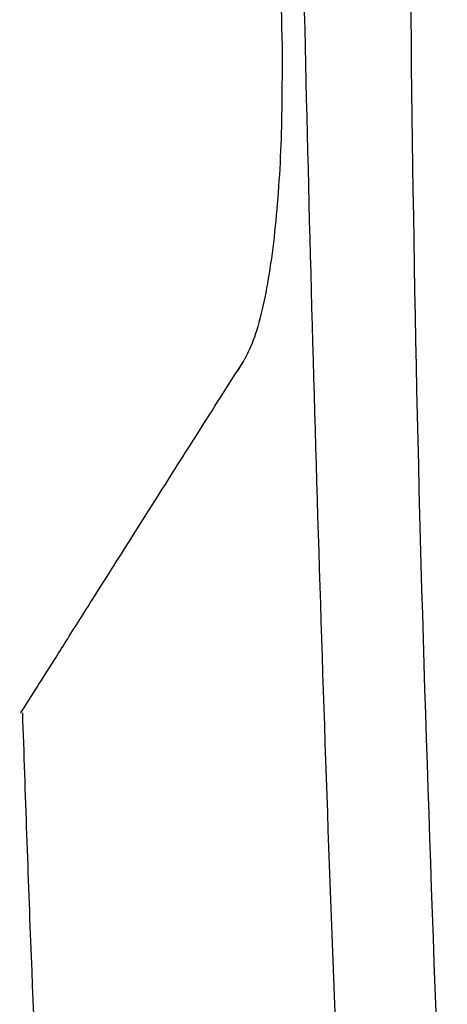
# Model space of a CAD drawing. Header units: millimetres. Extents: x -203 to 471, y -207 to 525.
# Tile 74 of 106: x 315 to 324, y 92 to 112. Entities that reach past the tile are written whole.
import ezdxf

# ---------------------------------------------------------------- set-up
doc = ezdxf.new("R2010")
doc.units = ezdxf.units.MM

msp = doc.modelspace()

# ---------------------------------------------------------------- linework, layer by layer
at = {"color": 7, "linetype": 'Continuous', "lineweight": 25}
msp.add_line((319.565, 105.182), (319.445, 104.993), dxfattribs=at)
for points, knots in [([(320.362, 111.773), (320.314, 115.821), (320.218, 123.917), (320.222, 132.015), (320.224, 136.065)], [0, 0, 0, 0, 0.499972, 1, 1, 1, 1]), ([(321.702, 85.749), (321.679, 86.273), (321.327, 94.429), (320.808, 110.227), (320.564, 126.511), (320.531, 135.156), (320.527, 136.159)], [0, 0, 0, 0, 0.0311838, 0.4856768, 0.9403236, 1, 1, 1, 1]), ([(323.126, 134.812), (323.053, 129.349), (322.906, 118.424), (323.116, 102.033), (323.543, 91.115), (323.756, 85.656)], [0, 0, 0, 0, 0.3333331, 0.6666894, 1, 1, 1, 1]), ([(320.362, 111.773), (320.363, 111.096), (320.365, 110.077), (320.296, 108.775), (320.216, 107.838), (320.102, 106.97), (319.954, 106.21), (319.775, 105.578), (319.635, 105.315), (319.565, 105.181)], [0, 0, 0, 0, 0.244408, 0.367435, 0.49154, 0.616715, 0.742688, 0.869779, 1, 1, 1, 1]), ([(315, 97.962), (315, 97.962), (314.975, 97.923), (315.06, 98.057), (315.266, 98.384), (315.636, 98.97), (316.165, 99.809), (316.878, 100.938), (317.725, 102.277), (318.623, 103.697), (319.252, 104.688), (319.565, 105.181)], [0, 0, 0, 0, 0.000011, 0.125728, 0.25096, 0.375995, 0.501073, 0.641494, 0.781984, 0.891384, 1, 1, 1, 1]), ([(315.03, 97.963), (315.087, 96.292), (315.361, 88.259), (315.829, 80.235), (316.199, 73.88)], [0, 0, 0, 0, 0.20798, 1, 1, 1, 1])]:
    msp.add_open_spline(points, degree=3, knots=knots, dxfattribs=at)

doc.saveas('drawing.dxf')
